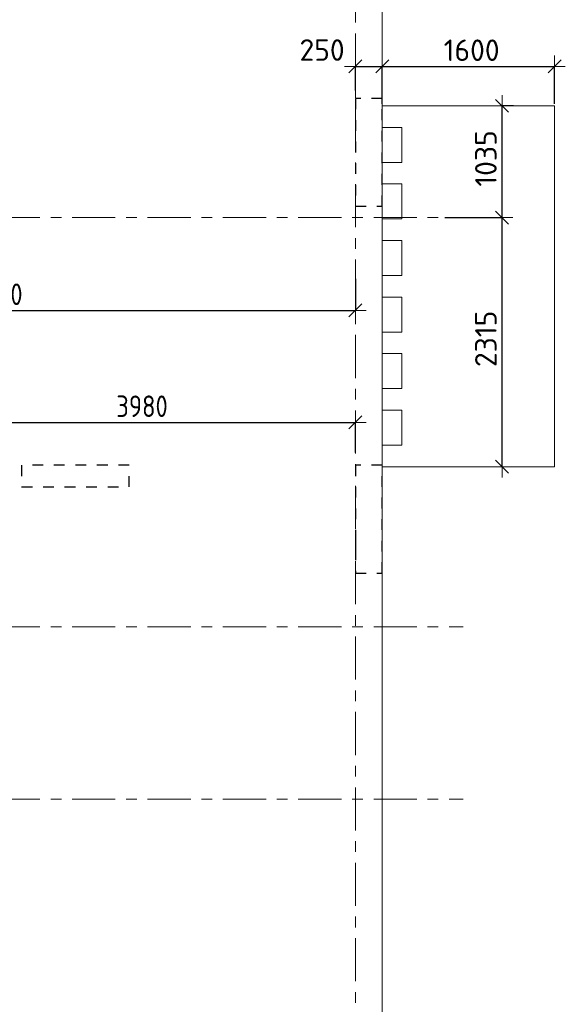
# Model space of a CAD drawing. Header units: metres. Extents: x -38 to 93, y -15 to 21.
# Tile 31 of 152: x 58.48 to 63.55, y 5.5 to 14.64. Entities that reach past the tile are written whole.
import ezdxf

# ---------------------------------------------------------------- set-up
doc = ezdxf.new("R2010")
doc.units = ezdxf.units.M
doc.header["$PDMODE"] = 65
for name, pattern in [('______11', [0.5, 0.4, -0.05, 0, -0.05]), ('______2', [0.135, 0.1, -0.035]), ('______5', [1.1, 0.8, -0.1, 0.1, -0.1])]:
    doc.linetypes.add(name, pattern=pattern)
for name, color, linetype, lineweight in [('XR$1$Осевая линия (1)', 7, '______5', 13), ('XR$3$Перекрытие (1)', 7, 'Continuous', 35), ('XR$5$Размерная линия (1)', 7, 'Continuous', 13)]:
    doc.layers.add(name, color=color, linetype=linetype, lineweight=lineweight)
doc.layers.add('XR$7$Стена_ бетон несущ.', color=7, linetype='Continuous', lineweight=70, true_color=0xb4b496)
doc.styles.add('ISOCPEUR', font='txt')
doc.dimstyles.new('DIMSTYLE_3', dxfattribs={"dimtxt": 0.2, "dimasz": 0.2, "dimexe": 0, "dimexo": 0, "dimgap": 0.1, "dimtad": 2, "dimdec": 0, "dimlfac": 1000, "dimrnd": 5, "dimzin": 12, "dimdsep": 46, "dimtxsty": 'ISOCPEUR', "dimblk1": 'ALL_ML_STRICH', "dimblk2": 'ALL_ML_STRICH', "dimsah": 1, "dimcen": 0, "dimclrd": 7, "dimclre": 256, "dimclrt": 7, "dimadec": 0, "dimazin": 0, "dimtfac": 1, "dimtdec": 0, "dimtix": 1, "dimtmove": 2, "dimatfit": 3, "dimfxl": 0, "dimtzin": 0, "dimlwd": 0, "dimlwe": -3, "dimarcsym": 0})
doc.dimstyles.new('DIMSTYLE_33', dxfattribs={"dimtxt": 0.2, "dimasz": 0.2, "dimexe": 0, "dimexo": 0, "dimgap": 0.1, "dimtad": 2, "dimdec": 0, "dimlfac": 1000, "dimrnd": 5, "dimzin": 12, "dimdsep": 46, "dimtxsty": 'ISOCPEUR', "dimblk1": 'ALL_ML_STRICH', "dimblk2": 'ALL_ML_STRICH', "dimsah": 1, "dimcen": 0, "dimclrd": 7, "dimclre": 256, "dimclrt": 7, "dimadec": 0, "dimazin": 0, "dimtfac": 1, "dimtdec": 0, "dimtix": 1, "dimtmove": 2, "dimatfit": 3, "dimfxl": 0, "dimtvp": 1.2, "dimtzin": 0, "dimlwd": 0, "dimlwe": -3, "dimarcsym": 0})

# ---------------------------------------------------------------- blocks, each defined once
blk = doc.blocks.new('ALL_ML_STRICH')
at = {"color": 0, "linetype": 'ByBlock', "lineweight": -2}
for p, q in [((0, -0.5), (0, 0.5)), ((-1, 0), (0.5, 0)), ((-0.3, -0.3), (0.3, 0.3))]:
    blk.add_line(p, q, dxfattribs=at)
blk = doc.blocks.new('*D406')
at = {"layer": 'DEFPOINTS', "color": 7, "linetype": 'Continuous', "lineweight": 13, "transparency": 33554687}
for p in [(61.6, 12.2518), (54.9206, 11.9377), (54.9206, 11.7801)]:
    blk.add_point(p, dxfattribs=at)
at = {"layer": 'XR$5$Размерная линия (1)', "color": 9, "linetype": 'Continuous', "lineweight": -2, "true_color": 0xc7c7c7, "transparency": 33554687}
for p, q in [((61.6, 12.2318), (61.6, 11.9377)), ((54.9206, 11.8001), (54.9206, 11.9377))]:
    blk.add_line(p, q, dxfattribs=at)
at = {"layer": 'XR$5$Размерная линия (1)', "color": 7, "linetype": 'Continuous', "lineweight": -2, "transparency": 33554687}
blk.add_line((54.9206, 11.9377), (61.6, 11.9377), dxfattribs=at)
at = {"layer": 'XR$5$Размерная линия (1)', "color": 7, "linetype": 'Continuous', "lineweight": 13, "transparency": 33554687, "xscale": 0.2, "yscale": 0.2, "zscale": 0.2, "rotation": 180}
blk.add_blockref('ALL_ML_STRICH', (54.9206, 11.9377), dxfattribs=at)
at = {"layer": 'XR$5$Размерная линия (1)', "color": 7, "linetype": 'Continuous', "lineweight": 13, "transparency": 33554687, "xscale": 0.2, "yscale": 0.2, "zscale": 0.2}
blk.add_blockref('ALL_ML_STRICH', (61.6, 11.9377), dxfattribs=at)
at = {"layer": 'XR$5$Размерная линия (1)', "color": 7, "linetype": 'Continuous', "lineweight": 13, "transparency": 33554687, "insert": (58.2687, 12.0877), "char_height": 0.2, "width": 0.666667, "attachment_point": 5, "style": 'ISOCPEUR'}
blk.add_mtext('\\W0.83;\\A1;{6680}', dxfattribs=at)
blk = doc.blocks.new('*D443')
at = {"layer": 'DEFPOINTS', "color": 7, "linetype": 'Continuous', "lineweight": 13, "transparency": 33554687}
for p in [(62.4114, 12.8), (62.9619, 10.4871), (62.9831, 10.4871)]:
    blk.add_point(p, dxfattribs=at)
at = {"layer": 'XR$5$Размерная линия (1)', "color": 9, "linetype": 'Continuous', "lineweight": -2, "true_color": 0xc7c7c7, "transparency": 33554687}
for p, q in [((62.4314, 12.8), (62.9619, 12.8)), ((62.9631, 10.4871), (62.9619, 10.4871))]:
    blk.add_line(p, q, dxfattribs=at)
at = {"layer": 'XR$5$Размерная линия (1)', "color": 7, "linetype": 'Continuous', "lineweight": -2, "transparency": 33554687}
blk.add_line((62.9619, 10.4871), (62.9619, 12.8), dxfattribs=at)
at = {"layer": 'XR$5$Размерная линия (1)', "color": 7, "linetype": 'Continuous', "lineweight": 13, "transparency": 33554687, "xscale": 0.2, "yscale": 0.2, "zscale": 0.2}
for p, rotation in [((62.9619, 12.8), 90), ((62.9619, 10.4871), 270)]:
    blk.add_blockref('ALL_ML_STRICH', p, dxfattribs=dict(at, rotation=rotation))
at = {"layer": 'XR$5$Размерная линия (1)', "color": 7, "linetype": 'Continuous', "lineweight": 13, "transparency": 33554687, "insert": (62.8119, 11.6736), "char_height": 0.2, "width": 0.8, "attachment_point": 5, "rotation": 90, "style": 'ISOCPEUR'}
blk.add_mtext('\\A1;{2315}', dxfattribs=at)
blk = doc.blocks.new('*D444')
at = {"layer": 'DEFPOINTS', "color": 7, "linetype": 'Continuous', "lineweight": 13, "transparency": 33554687}
for p in [(63.089, 13.8371), (62.4114, 12.8), (62.9619, 12.8)]:
    blk.add_point(p, dxfattribs=at)
at = {"layer": 'XR$5$Размерная линия (1)', "color": 9, "linetype": 'Continuous', "lineweight": -2, "true_color": 0xc7c7c7, "transparency": 33554687}
for p, q in [((63.069, 13.8371), (62.9619, 13.8371)), ((62.4314, 12.8), (62.9619, 12.8))]:
    blk.add_line(p, q, dxfattribs=at)
at = {"layer": 'XR$5$Размерная линия (1)', "color": 7, "linetype": 'Continuous', "lineweight": -2, "transparency": 33554687}
blk.add_line((62.9619, 12.8), (62.9619, 13.8371), dxfattribs=at)
at = {"layer": 'XR$5$Размерная линия (1)', "color": 7, "linetype": 'Continuous', "lineweight": 13, "transparency": 33554687, "xscale": 0.2, "yscale": 0.2, "zscale": 0.2}
for p, rotation in [((62.9619, 13.8371), 90), ((62.9619, 12.8), 270)]:
    blk.add_blockref('ALL_ML_STRICH', p, dxfattribs=dict(at, rotation=rotation))
at = {"layer": 'XR$5$Размерная линия (1)', "color": 7, "linetype": 'Continuous', "lineweight": 13, "transparency": 33554687, "insert": (62.8119, 13.3486), "char_height": 0.2, "width": 0.8, "attachment_point": 5, "rotation": 90, "style": 'ISOCPEUR'}
blk.add_mtext('\\A1;{1035}', dxfattribs=at)
blk = doc.blocks.new('*D445')
at = {"layer": 'DEFPOINTS', "color": 7, "linetype": 'Continuous', "lineweight": 13, "transparency": 33554687}
for p in [(61.6, 14.2034), (61.6, 13.9595), (61.85, 13.8371)]:
    blk.add_point(p, dxfattribs=at)
at = {"layer": 'XR$5$Размерная линия (1)', "color": 9, "linetype": 'Continuous', "lineweight": -2, "true_color": 0xc7c7c7, "transparency": 33554687}
for p, q in [((61.6, 13.9795), (61.6, 14.2034)), ((61.85, 13.8571), (61.85, 14.2034))]:
    blk.add_line(p, q, dxfattribs=at)
at = {"layer": 'XR$5$Размерная линия (1)', "color": 7, "linetype": 'Continuous', "lineweight": -2, "transparency": 33554687}
blk.add_line((61.6, 14.2034), (61.85, 14.2034), dxfattribs=at)
at = {"layer": 'XR$5$Размерная линия (1)', "color": 7, "linetype": 'Continuous', "lineweight": 13, "transparency": 33554687, "xscale": 0.2, "yscale": 0.2, "zscale": 0.2, "rotation": 180}
blk.add_blockref('ALL_ML_STRICH', (61.6, 14.2034), dxfattribs=at)
at = {"layer": 'XR$5$Размерная линия (1)', "color": 7, "linetype": 'Continuous', "lineweight": 13, "transparency": 33554687, "xscale": 0.2, "yscale": 0.2, "zscale": 0.2}
blk.add_blockref('ALL_ML_STRICH', (61.85, 14.2034), dxfattribs=at)
at = {"layer": 'XR$5$Размерная линия (1)', "color": 7, "linetype": 'Continuous', "lineweight": 13, "transparency": 33554687, "insert": (61.2907, 14.3552), "char_height": 0.2, "width": 0.6, "attachment_point": 5, "style": 'ISOCPEUR'}
blk.add_mtext('\\A1;{250}', dxfattribs=at)
blk = doc.blocks.new('*D446')
at = {"layer": 'DEFPOINTS', "color": 7, "linetype": 'Continuous', "lineweight": 13, "transparency": 33554687}
for p in [(61.85, 14.2034), (61.85, 13.8371), (63.45, 13.8371)]:
    blk.add_point(p, dxfattribs=at)
at = {"layer": 'XR$5$Размерная линия (1)', "color": 9, "linetype": 'Continuous', "lineweight": -2, "true_color": 0xc7c7c7, "transparency": 33554687}
for p, q in [((61.85, 13.8571), (61.85, 14.2034)), ((63.45, 13.8571), (63.45, 14.2034))]:
    blk.add_line(p, q, dxfattribs=at)
at = {"layer": 'XR$5$Размерная линия (1)', "color": 7, "linetype": 'Continuous', "lineweight": -2, "transparency": 33554687}
blk.add_line((61.85, 14.2034), (63.45, 14.2034), dxfattribs=at)
at = {"layer": 'XR$5$Размерная линия (1)', "color": 7, "linetype": 'Continuous', "lineweight": 13, "transparency": 33554687, "xscale": 0.2, "yscale": 0.2, "zscale": 0.2, "rotation": 180}
blk.add_blockref('ALL_ML_STRICH', (61.85, 14.2034), dxfattribs=at)
at = {"layer": 'XR$5$Размерная линия (1)', "color": 7, "linetype": 'Continuous', "lineweight": 13, "transparency": 33554687, "xscale": 0.2, "yscale": 0.2, "zscale": 0.2}
blk.add_blockref('ALL_ML_STRICH', (63.45, 14.2034), dxfattribs=at)
at = {"layer": 'XR$5$Размерная линия (1)', "color": 7, "linetype": 'Continuous', "lineweight": 13, "transparency": 33554687, "insert": (62.68, 14.3534), "char_height": 0.2, "width": 0.8, "attachment_point": 5, "style": 'ISOCPEUR'}
blk.add_mtext('\\A1;{1600}', dxfattribs=at)
blk = doc.blocks.new('*D491')
at = {"layer": 'DEFPOINTS', "color": 7, "linetype": 'Continuous', "lineweight": 13, "transparency": 33554687}
for p in [(57.62, 10.8983), (61.6, 10.5994), (57.62, 10.5)]:
    blk.add_point(p, dxfattribs=at)
at = {"layer": 'XR$5$Размерная линия (1)', "color": 9, "linetype": 'Continuous', "lineweight": -2, "true_color": 0xc7c7c7, "transparency": 33554687}
for p, q in [((57.62, 10.52), (57.62, 10.8983)), ((61.6, 10.6194), (61.6, 10.8983))]:
    blk.add_line(p, q, dxfattribs=at)
at = {"layer": 'XR$5$Размерная линия (1)', "color": 7, "linetype": 'Continuous', "lineweight": -2, "transparency": 33554687}
blk.add_line((57.62, 10.8983), (61.6, 10.8983), dxfattribs=at)
at = {"layer": 'XR$5$Размерная линия (1)', "color": 7, "linetype": 'Continuous', "lineweight": 13, "transparency": 33554687, "xscale": 0.2, "yscale": 0.2, "zscale": 0.2, "rotation": 180}
blk.add_blockref('ALL_ML_STRICH', (57.62, 10.8983), dxfattribs=at)
at = {"layer": 'XR$5$Размерная линия (1)', "color": 7, "linetype": 'Continuous', "lineweight": 13, "transparency": 33554687, "xscale": 0.2, "yscale": 0.2, "zscale": 0.2}
blk.add_blockref('ALL_ML_STRICH', (61.6, 10.8983), dxfattribs=at)
at = {"layer": 'XR$5$Размерная линия (1)', "color": 7, "linetype": 'Continuous', "lineweight": 13, "transparency": 33554687, "insert": (59.6183, 11.0483), "char_height": 0.2, "width": 0.666667, "attachment_point": 5, "style": 'ISOCPEUR'}
blk.add_mtext('\\W0.83;\\A1;{3980}', dxfattribs=at)

msp = doc.modelspace()

# ---------------------------------------------------------------- linework, layer by layer
at = {"layer": 'XR$1$Осевая линия (1)', "color": 253, "linetype": '______11', "lineweight": 13, "true_color": 0xa0a0a0, "transparency": 33554687}
for p, q in [((61.6, -3.39), (61.6, 19.78)), ((-2.63, 12.8), (62.6, 12.8)), ((-2.63, 9), (62.6, 9)), ((-2.63, 7.4), (62.6, 7.4))]:
    msp.add_line(p, q, dxfattribs=at)
at = {"layer": 'XR$3$Перекрытие (1)', "color": 7, "linetype": 'Continuous', "lineweight": 13, "transparency": 33554687}
for p, q in [((61.85, -0.25), (61.85, 16.65)), ((62.03, 13.8371), (61.8502, 13.8371)), ((61.8502, 13.8371), (61.8502, 13.6371)), ((62.0302, 13.8371), (62.03, 13.8371)), ((63.45, 13.8371), (62.0302, 13.8371)), ((63.45, 10.4871), (63.45, 13.8371)), ((61.8502, 13.6371), (62.03, 13.6371)), ((62.03, 13.6371), (62.03, 13.3121)), ((62.03, 13.3121), (61.8502, 13.3121)), ((61.8502, 13.3121), (61.8502, 13.1121)), ((61.8502, 13.1121), (62.03, 13.1121)), ((62.03, 13.1121), (62.03, 12.7871)), ((62.03, 12.7871), (61.8502, 12.7871)), ((61.8502, 12.7871), (61.8502, 12.5871)), ((61.8502, 12.5871), (62.03, 12.5871)), ((62.03, 12.5871), (62.03, 12.2621)), ((62.03, 12.2621), (61.8502, 12.2621)), ((61.8502, 12.2621), (61.8502, 12.0621)), ((61.8502, 12.0621), (62.03, 12.0621)), ((62.03, 12.0621), (62.03, 11.7371)), ((62.03, 11.7371), (61.8502, 11.7371)), ((61.8502, 11.7371), (61.8502, 11.5371)), ((61.8502, 11.5371), (62.03, 11.5371)), ((62.03, 11.5371), (62.03, 11.2121)), ((62.03, 11.2121), (61.8502, 11.2121)), ((61.8502, 11.2121), (61.8502, 11.0121)), ((61.8502, 11.0121), (62.03, 11.0121)), ((62.03, 11.0121), (62.03, 10.6871)), ((62.03, 10.6871), (61.8502, 10.6871)), ((61.8502, 10.6871), (61.8502, 10.4871)), ((61.8502, 10.4871), (62.03, 10.4871)), ((62.03, 10.4871), (62.0302, 10.4871)), ((62.0302, 10.4871), (63.45, 10.4871))]:
    msp.add_line(p, q, dxfattribs=at)
at = {"layer": 'XR$7$Стена_ бетон несущ.', "color": 253, "linetype": '______2', "lineweight": -3, "true_color": 0xa0a0a0, "transparency": 33554687}
for p, q in [((61.6, 13.9049), (61.6, 12.9049)), ((61.85, 13.9049), (61.6, 13.9049)), ((61.85, 12.9049), (61.85, 13.9049)), ((61.6, 12.9049), (61.85, 12.9049)), ((59.4996, 10.5), (58.4996, 10.5)), ((58.4996, 10.5), (58.4996, 10.3)), ((59.4996, 10.3), (59.4996, 10.5)), ((61.6, 10.5), (61.6, 10.3)), ((61.85, 10.5), (61.6, 10.5)), ((61.85, 9.5), (61.85, 10.5)), ((58.4996, 10.3), (59.4996, 10.3)), ((61.6, 10.3), (61.6, 9.8)), ((61.6, 9.8), (61.6, 9.72)), ((61.6, 9.72), (61.6, 9.5)), ((61.6, 9.5), (61.85, 9.5))]:
    msp.add_line(p, q, dxfattribs=at)

# ---------------------------------------------------------------- dimensions: what is measured, and where the dimension line sits
at = {"layer": 'XR$5$Размерная линия (1)', "color": 7, "linetype": 'Continuous', "lineweight": 13, "transparency": 33554687}
for base, p1, p2, dimstyle, picture, middle in [((61.85, 14.2034), (61.6, 13.9795), (61.85, 13.8571), 'DIMSTYLE_33', '*D445', (61.2907, 14.3552)), ((63.45, 14.2034), (61.85, 13.8571), (63.45, 13.8571), 'DIMSTYLE_3', '*D446', (62.68, 14.3534)), ((61.6, 11.9377), (54.9206, 11.8001), (61.6, 12.2318), 'DIMSTYLE_3', '*D406', (58.2687, 12.0877)), ((61.6, 10.8983), (57.62, 10.52), (61.6, 10.6194), 'DIMSTYLE_3', '*D491', (59.6183, 11.0483))]:
    dim = msp.add_linear_dim(base=base, p1=p1, p2=p2, dimstyle=dimstyle, override={"dimpost": '<>', "dimclrd": 7, "dimclre": 9, "dimclrt": 7, "dimlwd": 0, "dimlwe": 65533}, dxfattribs=at)
    dim.commit()
    dim.dimension.update_dxf_attribs({"geometry": picture, "text_midpoint": middle, "dimtype": 160})
for base, p1, p2, picture, middle in [((62.9619, 13.8371), (62.4314, 12.8), (63.069, 13.8371), '*D444', (62.8119, 13.3486)), ((62.9619, 12.8), (62.9631, 10.4871), (62.4314, 12.8), '*D443', (62.8119, 11.6736))]:
    dim = msp.add_linear_dim(base=base, p1=p1, p2=p2, angle=90, dimstyle='DIMSTYLE_3', override={"dimpost": '<>', "dimclrd": 7, "dimclre": 9, "dimclrt": 7, "dimlwd": 0, "dimlwe": 65533}, dxfattribs=at)
    dim.commit()
    dim.dimension.update_dxf_attribs({"geometry": picture, "text_midpoint": middle, "dimtype": 160})

doc.saveas('drawing.dxf')
